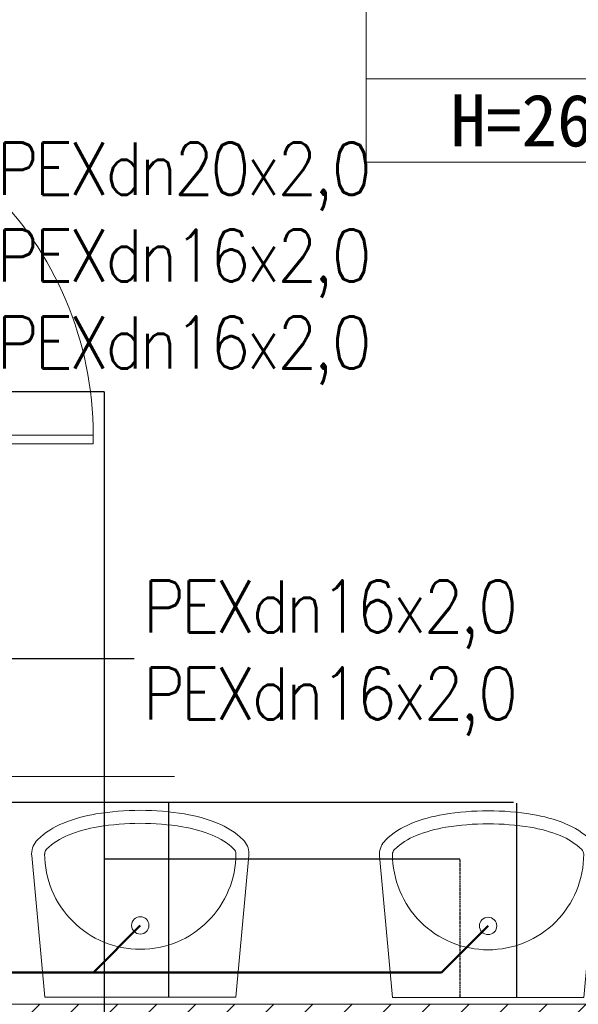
# Model space of a CAD drawing. Header units: millimetres. Extents: x -17122 to 7392, y -6480 to -3200.
# Tile 64 of 70: x 5246 to 5375, y -4524 to -4297. Entities that reach past the tile are written whole.
import ezdxf
from ezdxf import colors
from ezdxf.entities.mleader import LeaderData, LeaderLine
from ezdxf.enums import TextEntityAlignment as Align
from ezdxf.lldxf.tags import DXFTag
from ezdxf.math import Vec2, Vec3

# ---------------------------------------------------------------- set-up
doc = ezdxf.new("R2010")
doc.units = ezdxf.units.MM
doc.linetypes.add('DASHDOT', pattern=[20, 10, -5, 0, -5])
doc.linetypes.add('DASHED', pattern=[0.75, 0.5, -0.25])
for name, color, linetype, lineweight in [('_k_kreskowanie', 250, 'Continuous', 9), ('_k_opis', 7, 'Continuous', 13), ('_k_tabela', 7, 'Continuous', 13), ('_k_wyposażenia', 251, 'Continuous', 9), ('_k_ściany', 7, 'Continuous', 0), ('KANZLIZACJA', 34, 'Continuous', 30), ('WODA Z', 5, 'Continuous', 0)]:
    doc.layers.add(name, color=color, linetype=linetype, lineweight=lineweight)
doc.layers.add('IS_Ciepła_woda', color=1, linetype='DASHDOT', true_color=0xff0000)
doc.layers.add('IS_Zimna_woda', color=5, linetype='SOLID', true_color=0x0000ff)
doc.styles.add('GENERATED_STYLE_1', font='MS Gothic.ttf')
doc.styles.add('GENERATED_STYLE_2', font='MS Gothic.ttf')
doc.styles.get("Standard").update_dxf_attribs({"font": 'arial.ttf'})
tags = doc.linetypes.add('SOLID', pattern=[10, 10, 0]).pattern_tags.tags
tags[6:7] = [DXFTag(74, 4), DXFTag(75, 0), DXFTag(340, '0'), DXFTag(46, 0.0), DXFTag(50, 0.0), DXFTag(44, 0.0), DXFTag(45, 0.0)]
tags[4:5] = [DXFTag(74, 4), DXFTag(75, 0), DXFTag(340, '0'), DXFTag(46, 0.0), DXFTag(50, 0.0), DXFTag(44, 0.0), DXFTag(45, 0.0)]

# ---------------------------------------------------------------- blocks, each defined once
blk = doc.blocks.new('kabiny')
at = {"layer": '_k_wyposażenia', "lineweight": 0, "ltscale": 20}
for p, q in [((13.20636446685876, 7.000000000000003), (12.4492233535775, -16.896484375)), ((13.20636446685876, 7.000000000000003), (46.53125460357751, 6.999999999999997)), ((46.53125460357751, 6.999999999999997), (47.28931124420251, -16.896484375)), ((115.2063644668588, 7.000000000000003), (114.4492233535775, -16.896484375)), ((115.2063644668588, 7.000000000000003), (148.5312546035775, 6.999999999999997)), ((148.5312546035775, 6.999999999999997), (149.2893112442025, -16.896484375)), ((25.85376436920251, 2.632019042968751), (24.55280001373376, 2.235290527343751)), ((27.12695772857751, 2.885925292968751), (25.85376436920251, 2.632019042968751)), ((28.34399874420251, 3.02813720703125), (27.12695772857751, 2.885925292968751)), ((29.86896212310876, 3.09954833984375), (28.34399874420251, 3.02813720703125)), ((29.86896212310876, 3.09954833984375), (31.39484102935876, 3.02813720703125)), ((31.39484102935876, 3.02813720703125), (32.61127169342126, 2.885925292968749)), ((32.61127169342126, 2.885925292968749), (33.88446505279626, 2.632019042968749)), ((33.88446505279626, 2.632019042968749), (35.18542940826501, 2.235290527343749)), ((127.8537643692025, 2.632019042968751), (126.5528000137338, 2.235290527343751)), ((129.1269577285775, 2.885925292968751), (127.8537643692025, 2.632019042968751)), ((130.3439987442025, 3.02813720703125), (129.1269577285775, 2.885925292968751)), ((131.8689621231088, 3.09954833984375), (130.3439987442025, 3.02813720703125)), ((131.8689621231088, 3.09954833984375), (133.3948410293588, 3.02813720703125)), ((133.3948410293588, 3.02813720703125), (134.6112716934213, 2.885925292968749)), ((134.6112716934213, 2.885925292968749), (135.8844650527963, 2.632019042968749)), ((135.8844650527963, 2.632019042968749), (137.185429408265, 2.235290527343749)), ((22.03571016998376, 0.9044189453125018), (20.87573702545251, -0.1142578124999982)), ((23.27960665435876, 1.669189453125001), (22.03571016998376, 0.9044189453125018)), ((24.55280001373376, 2.235290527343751), (23.27960665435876, 1.669189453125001)), ((35.18542940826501, 2.235290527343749), (36.45801241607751, 1.669189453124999)), ((36.45801241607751, 1.669189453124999), (37.70312960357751, 0.9044189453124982)), ((37.70312960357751, 0.9044189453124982), (38.86310274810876, -0.1142578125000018)), ((124.0357101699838, 0.9044189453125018), (122.8757370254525, -0.1142578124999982)), ((125.2796066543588, 1.669189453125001), (124.0357101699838, 0.9044189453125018)), ((126.5528000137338, 2.235290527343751), (125.2796066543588, 1.669189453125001)), ((137.185429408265, 2.235290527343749), (138.4580124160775, 1.669189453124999)), ((138.4580124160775, 1.669189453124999), (139.7031296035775, 0.9044189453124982)), ((139.7031296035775, 0.9044189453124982), (140.8631027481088, -0.1142578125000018)), ((20.05511934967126, -1.161926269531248), (19.43225558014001, -2.464416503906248)), ((20.87573702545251, -0.1142578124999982), (20.05511934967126, -1.161926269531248)), ((38.86310274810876, -0.1142578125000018), (39.68341524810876, -1.161926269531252)), ((39.68341524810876, -1.161926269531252), (40.30597384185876, -2.464416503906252)), ((122.0551193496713, -1.161926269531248), (121.43225558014, -2.464416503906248)), ((122.8757370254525, -0.1142578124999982), (122.0551193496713, -1.161926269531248)), ((140.8631027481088, -0.1142578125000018), (141.6834152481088, -1.161926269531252)), ((141.6834152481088, -1.161926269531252), (142.3059738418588, -2.464416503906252)), ((19.06451876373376, -3.936584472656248), (18.92352755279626, -5.465515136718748)), ((19.43225558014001, -2.464416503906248), (19.06451876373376, -3.936584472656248)), ((40.30597384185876, -2.464416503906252), (40.67371065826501, -3.936584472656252)), ((40.67371065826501, -3.936584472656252), (40.81470186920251, -5.465515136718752)), ((121.0645187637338, -3.936584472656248), (120.9235275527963, -5.465515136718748)), ((121.43225558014, -2.464416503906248), (121.0645187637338, -3.936584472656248)), ((142.3059738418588, -2.464416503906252), (142.673710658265, -3.936584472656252)), ((142.673710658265, -3.936584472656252), (142.8147018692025, -5.465515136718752)), ((18.92352755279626, -5.465515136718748), (18.82098849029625, -8.976562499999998)), ((40.81470186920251, -5.465515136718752), (40.91663058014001, -8.976562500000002)), ((120.9235275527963, -5.465515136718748), (120.8209884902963, -8.976562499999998)), ((142.8147018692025, -5.465515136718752), (142.91663058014, -8.976562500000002)), ((18.46393282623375, -23.60272216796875), (18.82098849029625, -8.976562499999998)), ((25.2849167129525, -8.3753662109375), (25.2849167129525, -7.01458740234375)), ((34.45331270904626, -8.3753662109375), (34.45331270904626, -7.01458740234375)), ((41.27460177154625, -23.60272216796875), (40.91663058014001, -8.976562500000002)), ((120.4639328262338, -23.60272216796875), (120.8209884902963, -8.976562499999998)), ((127.2849167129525, -8.3753662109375), (127.2849167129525, -7.01458740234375)), ((136.4533127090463, -8.3753662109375), (136.4533127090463, -7.01458740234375)), ((143.2746017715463, -23.60272216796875), (142.91663058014, -8.976562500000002)), ((12.4492233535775, -16.896484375), (12.64056856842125, -10.872314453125)), ((47.28931124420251, -16.896484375), (47.09766085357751, -10.872314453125)), ((114.4492233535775, -16.896484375), (114.6405685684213, -10.872314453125)), ((149.2893112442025, -16.896484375), (149.0976608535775, -10.872314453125)), ((12.4492233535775, -16.896484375), (12.52155001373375, -24.9024658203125)), ((12.52155001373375, -24.9024658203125), (12.4492233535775, -16.896484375)), ((47.2172897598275, -24.9024658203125), (47.28931124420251, -16.896484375)), ((47.28931124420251, -16.896484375), (47.2172897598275, -24.9024658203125)), ((114.4492233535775, -16.896484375), (114.5215500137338, -24.9024658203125)), ((114.5215500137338, -24.9024658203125), (114.4492233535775, -16.896484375)), ((149.2172897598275, -24.9024658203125), (149.2893112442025, -16.896484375)), ((149.2893112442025, -16.896484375), (149.2172897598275, -24.9024658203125)), ((12.52155001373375, -24.9024658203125), (12.64056856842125, -27.9298095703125)), ((12.64056856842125, -27.9298095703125), (12.52155001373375, -24.9024658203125)), ((18.54877169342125, -25.75299072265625), (18.46393282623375, -23.60272216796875)), ((41.18976290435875, -25.75299072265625), (41.27460177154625, -23.60272216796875)), ((47.0976608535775, -27.9298095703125), (47.2172897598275, -24.9024658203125)), ((47.2172897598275, -24.9024658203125), (47.0976608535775, -27.9298095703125)), ((114.5215500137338, -24.9024658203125), (114.6405685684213, -27.9298095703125)), ((114.6405685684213, -27.9298095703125), (114.5215500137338, -24.9024658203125)), ((120.5487716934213, -25.75299072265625), (120.4639328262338, -23.60272216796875)), ((143.1897629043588, -25.75299072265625), (143.2746017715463, -23.60272216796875)), ((149.0976608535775, -27.9298095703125), (149.2172897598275, -24.9024658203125)), ((149.2172897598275, -24.9024658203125), (149.0976608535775, -27.9298095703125)), ((18.6333053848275, -27.25262451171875), (18.54877169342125, -25.75299072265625)), ((41.10492403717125, -27.25262451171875), (41.18976290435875, -25.75299072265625)), ((120.6333053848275, -27.25262451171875), (120.5487716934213, -25.75299072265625)), ((143.1049240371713, -27.25262451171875), (143.1897629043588, -25.75299072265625)), ((12.64056856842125, -27.9298095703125), (12.75958712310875, -30.04010009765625)), ((12.75958712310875, -30.04010009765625), (12.64056856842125, -27.9298095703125)), ((18.661991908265, -27.8468017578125), (18.6333053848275, -27.25262451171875)), ((18.86005099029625, -28.44097900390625), (18.661991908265, -27.8468017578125)), ((19.22687227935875, -28.94940185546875), (18.86005099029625, -28.44097900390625)), ((19.70782931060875, -29.34552001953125), (19.22687227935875, -28.94940185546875)), ((20.44208224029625, -29.65679931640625), (19.70782931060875, -29.34552001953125)), ((39.2961471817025, -29.65679931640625), (40.03070528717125, -29.34552001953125)), ((40.03070528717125, -29.34552001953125), (40.5107467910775, -28.94940185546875)), ((40.5107467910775, -28.94940185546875), (40.8781784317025, -28.44097900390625)), ((40.8781784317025, -28.44097900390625), (41.076542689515, -27.8468017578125)), ((41.076542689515, -27.8468017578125), (41.10492403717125, -27.25262451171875)), ((46.9780319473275, -30.04010009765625), (47.0976608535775, -27.9298095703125)), ((47.0976608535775, -27.9298095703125), (46.9780319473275, -30.04010009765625)), ((114.6405685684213, -27.9298095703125), (114.7595871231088, -30.04010009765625)), ((114.7595871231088, -30.04010009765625), (114.6405685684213, -27.9298095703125)), ((120.661991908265, -27.8468017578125), (120.6333053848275, -27.25262451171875)), ((120.8600509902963, -28.44097900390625), (120.661991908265, -27.8468017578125)), ((121.2268722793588, -28.94940185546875), (120.8600509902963, -28.44097900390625)), ((121.7078293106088, -29.34552001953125), (121.2268722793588, -28.94940185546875)), ((122.4420822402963, -29.65679931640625), (121.7078293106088, -29.34552001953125)), ((141.2961471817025, -29.65679931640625), (142.0307052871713, -29.34552001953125)), ((142.0307052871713, -29.34552001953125), (142.5107467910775, -28.94940185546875)), ((142.5107467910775, -28.94940185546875), (142.8781784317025, -28.44097900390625)), ((142.8781784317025, -28.44097900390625), (143.076542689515, -27.8468017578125)), ((143.076542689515, -27.8468017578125), (143.1049240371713, -27.25262451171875)), ((148.9780319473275, -30.04010009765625), (149.0976608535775, -27.9298095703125)), ((149.0976608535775, -27.9298095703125), (148.9780319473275, -30.04010009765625)), ((12.75958712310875, -30.04010009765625), (12.7995651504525, -30.87689208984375)), ((12.7995651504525, -30.87689208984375), (12.75958712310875, -30.04010009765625)), ((12.7995651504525, -30.87689208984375), (13.07758028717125, -31.71307373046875)), ((13.07758028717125, -31.71307373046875), (12.7995651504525, -30.87689208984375)), ((13.07758028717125, -31.71307373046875), (13.59515841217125, -32.43023681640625)), ((13.59515841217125, -32.43023681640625), (13.07758028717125, -31.71307373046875)), ((21.71466524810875, -30.109375), (20.44208224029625, -29.65679931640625)), ((23.5527389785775, -30.6751708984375), (21.71466524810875, -30.109375)), ((25.02155001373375, -31.0438232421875), (23.5527389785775, -30.6751708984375)), ((26.830937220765, -31.382568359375), (25.02155001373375, -31.0438232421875)), ((28.44257052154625, -31.55224609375), (26.830937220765, -31.382568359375)), ((29.86896212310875, -31.61541748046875), (28.44257052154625, -31.55224609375)), ((29.86896212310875, -31.61541748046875), (31.2956589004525, -31.55224609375)), ((31.2956589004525, -31.55224609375), (32.9069870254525, -31.382568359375)), ((32.9069870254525, -31.382568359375), (34.716679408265, -31.0438232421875)), ((34.716679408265, -31.0438232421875), (36.18549044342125, -30.6751708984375)), ((36.18549044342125, -30.6751708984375), (38.02386934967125, -30.109375)), ((38.02386934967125, -30.109375), (39.2961471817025, -29.65679931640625)), ((46.1430710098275, -32.43023681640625), (46.660038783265, -31.71307373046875)), ((46.660038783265, -31.71307373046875), (46.1430710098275, -32.43023681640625)), ((46.660038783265, -31.71307373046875), (46.93866427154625, -30.87689208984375)), ((46.93866427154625, -30.87689208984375), (46.660038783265, -31.71307373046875)), ((46.93866427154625, -30.87689208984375), (46.9780319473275, -30.04010009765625)), ((46.9780319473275, -30.04010009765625), (46.93866427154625, -30.87689208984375)), ((114.7595871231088, -30.04010009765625), (114.7995651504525, -30.87689208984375)), ((114.7995651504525, -30.87689208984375), (114.7595871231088, -30.04010009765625)), ((114.7995651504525, -30.87689208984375), (115.0775802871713, -31.71307373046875)), ((115.0775802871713, -31.71307373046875), (114.7995651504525, -30.87689208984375)), ((115.0775802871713, -31.71307373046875), (115.5951584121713, -32.43023681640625)), ((115.5951584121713, -32.43023681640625), (115.0775802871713, -31.71307373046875)), ((123.7146652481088, -30.109375), (122.4420822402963, -29.65679931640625)), ((125.5527389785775, -30.6751708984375), (123.7146652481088, -30.109375)), ((127.0215500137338, -31.0438232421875), (125.5527389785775, -30.6751708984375)), ((128.830937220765, -31.382568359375), (127.0215500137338, -31.0438232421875)), ((130.4425705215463, -31.55224609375), (128.830937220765, -31.382568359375)), ((131.8689621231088, -31.61541748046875), (130.4425705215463, -31.55224609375)), ((131.8689621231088, -31.61541748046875), (133.2956589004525, -31.55224609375)), ((133.2956589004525, -31.55224609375), (134.9069870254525, -31.382568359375)), ((134.9069870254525, -31.382568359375), (136.716679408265, -31.0438232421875)), ((136.716679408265, -31.0438232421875), (138.1854904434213, -30.6751708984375)), ((138.1854904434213, -30.6751708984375), (140.0238693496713, -30.109375)), ((140.0238693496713, -30.109375), (141.2961471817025, -29.65679931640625)), ((148.1430710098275, -32.43023681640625), (148.660038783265, -31.71307373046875)), ((148.660038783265, -31.71307373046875), (148.1430710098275, -32.43023681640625)), ((148.660038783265, -31.71307373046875), (148.9386642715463, -30.87689208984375)), ((148.9386642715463, -30.87689208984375), (148.660038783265, -31.71307373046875)), ((148.9386642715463, -30.87689208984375), (148.9780319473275, -30.04010009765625)), ((148.9780319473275, -30.04010009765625), (148.9386642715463, -30.87689208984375)), ((13.59515841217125, -32.43023681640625), (14.2717331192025, -32.98748779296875)), ((14.2717331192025, -32.98748779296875), (13.59515841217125, -32.43023681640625)), ((14.2717331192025, -32.98748779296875), (15.3068893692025, -33.42633056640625)), ((15.3068893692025, -33.42633056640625), (14.2717331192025, -32.98748779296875)), ((15.3068893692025, -33.42633056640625), (17.0976608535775, -34.063232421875)), ((17.0976608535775, -34.063232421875), (15.3068893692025, -33.42633056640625)), ((42.64056856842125, -34.063232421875), (44.43134005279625, -33.42633056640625)), ((44.43134005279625, -33.42633056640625), (42.64056856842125, -34.063232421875)), ((44.43134005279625, -33.42633056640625), (45.46588595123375, -32.98748779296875)), ((45.46588595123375, -32.98748779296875), (44.43134005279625, -33.42633056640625)), ((45.46588595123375, -32.98748779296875), (46.1430710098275, -32.43023681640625)), ((46.1430710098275, -32.43023681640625), (45.46588595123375, -32.98748779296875)), ((115.5951584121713, -32.43023681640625), (116.2717331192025, -32.98748779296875)), ((116.2717331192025, -32.98748779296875), (115.5951584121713, -32.43023681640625)), ((116.2717331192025, -32.98748779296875), (117.3068893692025, -33.42633056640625)), ((117.3068893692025, -33.42633056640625), (116.2717331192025, -32.98748779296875)), ((117.3068893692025, -33.42633056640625), (119.0976608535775, -34.063232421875)), ((119.0976608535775, -34.063232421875), (117.3068893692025, -33.42633056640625)), ((144.6405685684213, -34.063232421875), (146.4313400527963, -33.42633056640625)), ((146.4313400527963, -33.42633056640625), (144.6405685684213, -34.063232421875)), ((146.4313400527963, -33.42633056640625), (147.4658859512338, -32.98748779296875)), ((147.4658859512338, -32.98748779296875), (146.4313400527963, -33.42633056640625)), ((147.4658859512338, -32.98748779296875), (148.1430710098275, -32.43023681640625)), ((148.1430710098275, -32.43023681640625), (147.4658859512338, -32.98748779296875)), ((17.0976608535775, -34.063232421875), (19.68402559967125, -34.8603515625)), ((19.68402559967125, -34.8603515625), (17.0976608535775, -34.063232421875)), ((19.68402559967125, -34.8603515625), (21.75372774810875, -35.37762451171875)), ((21.75372774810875, -35.37762451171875), (19.68402559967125, -34.8603515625)), ((21.75372774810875, -35.37762451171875), (24.3010299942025, -35.85552978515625)), ((24.3010299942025, -35.85552978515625), (21.75372774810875, -35.37762451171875)), ((24.3010299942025, -35.85552978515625), (26.56940157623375, -36.094482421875)), ((26.56940157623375, -36.094482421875), (24.3010299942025, -35.85552978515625)), ((26.56940157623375, -36.094482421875), (29.86896212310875, -36.19976806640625)), ((29.86896212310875, -36.19976806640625), (26.56940157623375, -36.094482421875)), ((29.86896212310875, -36.19976806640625), (33.168827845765, -36.094482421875)), ((33.168827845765, -36.094482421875), (29.86896212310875, -36.19976806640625)), ((33.168827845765, -36.094482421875), (35.43719942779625, -35.85552978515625)), ((35.43719942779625, -35.85552978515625), (33.168827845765, -36.094482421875)), ((35.43719942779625, -35.85552978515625), (37.9838913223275, -35.37762451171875)), ((37.9838913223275, -35.37762451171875), (35.43719942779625, -35.85552978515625)), ((37.9838913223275, -35.37762451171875), (40.0542038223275, -34.8603515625)), ((40.0542038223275, -34.8603515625), (37.9838913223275, -35.37762451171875)), ((40.0542038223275, -34.8603515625), (42.64056856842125, -34.063232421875)), ((42.64056856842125, -34.063232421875), (40.0542038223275, -34.8603515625)), ((119.0976608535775, -34.063232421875), (121.6840255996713, -34.8603515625)), ((121.6840255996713, -34.8603515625), (119.0976608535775, -34.063232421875)), ((121.6840255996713, -34.8603515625), (123.7537277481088, -35.37762451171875)), ((123.7537277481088, -35.37762451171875), (121.6840255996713, -34.8603515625)), ((123.7537277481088, -35.37762451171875), (126.3010299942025, -35.85552978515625)), ((126.3010299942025, -35.85552978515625), (123.7537277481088, -35.37762451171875)), ((126.3010299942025, -35.85552978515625), (128.5694015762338, -36.094482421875)), ((128.5694015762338, -36.094482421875), (126.3010299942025, -35.85552978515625)), ((128.5694015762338, -36.094482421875), (131.8689621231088, -36.19976806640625)), ((131.8689621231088, -36.19976806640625), (128.5694015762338, -36.094482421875)), ((131.8689621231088, -36.19976806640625), (135.168827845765, -36.094482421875)), ((135.168827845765, -36.094482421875), (131.8689621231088, -36.19976806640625)), ((135.168827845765, -36.094482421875), (137.4371994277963, -35.85552978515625)), ((137.4371994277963, -35.85552978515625), (135.168827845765, -36.094482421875)), ((137.4371994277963, -35.85552978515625), (139.9838913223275, -35.37762451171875)), ((139.9838913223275, -35.37762451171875), (137.4371994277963, -35.85552978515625)), ((139.9838913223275, -35.37762451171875), (142.0542038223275, -34.8603515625)), ((142.0542038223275, -34.8603515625), (139.9838913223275, -35.37762451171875)), ((142.0542038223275, -34.8603515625), (144.6405685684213, -34.063232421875)), ((144.6405685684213, -34.063232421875), (142.0542038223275, -34.8603515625))]:
    blk.add_line(p, q, dxfattribs=at)
at = {"layer": '_k_wyposażenia', "lineweight": 0, "ltscale": 0.1}
for p, q in [((-20, -21.01362966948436), (-20, -21)), ((-20, -21), (-11, -21)), ((-20, -21.05358983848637), (-20, -21.01362966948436)), ((-20, -21.11715728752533), (-20, -21.05358983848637)), ((-20, -21.2), (-20, -21.11715728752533)), ((-20, -21.29647238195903), (-20, -21.2)), ((-20, -21.4), (-20, -21.29647238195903)), ((-11, -21.4), (-20, -21.4)), ((-20, -43.6), (-20, -21.4)), ((-11, -21.01362966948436), (-11, -21)), ((-11, -21), (-10.45000292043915, -21.05777549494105)), ((-11, -21.05358983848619), (-11, -21.01362966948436)), ((-11, -21.11715728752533), (-11, -21.05358983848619)), ((-11, -21.2), (-11, -21.11715728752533)), ((-11, -21.29647238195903), (-11, -21.2)), ((-11, -21.4), (-11, -21.29647238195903)), ((-10.32707048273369, -21.48859285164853), (-11, -21.4)), ((-10.45000292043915, -21.05777549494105), (-10.22354286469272, -21.10222252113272)), ((-9.7, -21.7483339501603), (-10.32707048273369, -21.48859285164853)), ((-10.22354286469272, -21.10222252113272), (-9.91873533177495, -21.20893415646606)), ((-9.91873533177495, -21.20893415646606), (-9.5, -21.40192378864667)), ((-9.16152236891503, -22.16152236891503), (-9.7, -21.7483339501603)), ((-9.5, -21.40192378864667), (-9.424288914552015, -21.45513921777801)), ((-9.424288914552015, -21.45513921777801), (-8.983501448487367, -21.78800646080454)), ((-8.748333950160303, -22.7), (-9.16152236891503, -22.16152236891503)), ((-8.983501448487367, -21.78800646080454), (-8.878679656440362, -21.87867965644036)), ((-8.878679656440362, -21.87867965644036), (-8.61138342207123, -22.19620049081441)), ((-8.61138342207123, -22.19620049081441), (-8.4019237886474, -22.5)), ((-8.4019237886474, -22.5), (-8.320606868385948, -22.66582074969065)), ((170.4019237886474, -22.5), (170.3206068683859, -22.66582074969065)), ((170.6113834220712, -22.19620049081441), (170.4019237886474, -22.5)), ((170.8786796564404, -21.87867965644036), (170.6113834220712, -22.19620049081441)), ((170.7483339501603, -22.7), (171.161522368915, -22.16152236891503)), ((170.9835014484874, -21.78800646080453), (170.8786796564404, -21.87867965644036)), ((171.424288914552, -21.45513921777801), (170.9835014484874, -21.78800646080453)), ((171.161522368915, -22.16152236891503), (171.7, -21.7483339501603)), ((171.5, -21.40192378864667), (171.424288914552, -21.45513921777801)), ((171.9187353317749, -21.20893415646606), (171.5, -21.40192378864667)), ((171.7, -21.7483339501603), (172.3270704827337, -21.48859285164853)), ((172.2235428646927, -21.10222252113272), (171.9187353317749, -21.20893415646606)), ((172.4500029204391, -21.05777549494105), (172.2235428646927, -21.10222252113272)), ((172.3270704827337, -21.48859285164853), (173, -21.4)), ((173, -21), (172.4500029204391, -21.05777549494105)), ((173, -21.01362966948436), (173, -21)), ((182, -21), (173, -21)), ((173, -21.05358983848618), (173, -21.01362966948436)), ((173, -21.11715728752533), (173, -21.05358983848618)), ((173, -21.2), (173, -21.11715728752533)), ((173, -21.29647238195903), (173, -21.2)), ((173, -21.4), (173, -21.29647238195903)), ((173, -21.4), (182, -21.4)), ((182, -21.01362966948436), (182, -21)), ((182, -21.05358983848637), (182, -21.01362966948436)), ((182, -21.11715728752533), (182, -21.05358983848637)), ((182, -21.2), (182, -21.11715728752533)), ((182, -21.29647238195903), (182, -21.2)), ((182, -21.4), (182, -21.29647238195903)), ((182, -43.6), (182, -21.4)), ((-8.488592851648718, -23.3270704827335), (-8.748333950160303, -22.7)), ((-8.399999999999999, -24), (-8.488592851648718, -23.3270704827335)), ((-8.399999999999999, -41), (-8.399999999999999, -24)), ((-8.399999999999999, -24), (-8.296472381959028, -24)), ((-8.320606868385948, -22.66582074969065), (-8.102222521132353, -23.22354286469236)), ((-8.296472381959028, -24), (-8.2, -24)), ((-8.2, -24), (-8.117157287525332, -24)), ((-8.117157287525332, -24), (-8.053589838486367, -24)), ((-8.102222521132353, -23.22354286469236), (-8.019579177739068, -23.72382333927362)), ((-8.053589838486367, -24), (-8.013629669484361, -24)), ((-8.019579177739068, -23.72382333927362), (-8, -24)), ((-8.013629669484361, -24), (-8, -24)), ((-8, -24), (-8, -41)), ((170.0195791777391, -23.72382333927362), (170, -24)), ((170.0136296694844, -24), (170, -24)), ((170, -24), (170, -41)), ((170.0535898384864, -24), (170.0136296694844, -24)), ((170.1022225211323, -23.22354286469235), (170.0195791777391, -23.72382333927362)), ((170.1171572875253, -24), (170.0535898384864, -24)), ((170.3206068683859, -22.66582074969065), (170.1022225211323, -23.22354286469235)), ((170.2, -24), (170.1171572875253, -24)), ((170.296472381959, -24), (170.2, -24)), ((170.4, -24), (170.296472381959, -24)), ((170.4, -24), (170.4885928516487, -23.3270704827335)), ((170.4, -41), (170.4, -24)), ((170.4885928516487, -23.3270704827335), (170.7483339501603, -22.7)), ((-9.7, -43.2516660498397), (-9.16152236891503, -42.83847763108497)), ((-9.16152236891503, -42.83847763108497), (-8.748333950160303, -42.3)), ((-8.61138342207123, -42.80379950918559), (-8.878679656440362, -43.12132034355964)), ((-8.748333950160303, -42.3), (-8.488592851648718, -41.6729295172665)), ((-8.4019237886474, -42.5), (-8.61138342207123, -42.80379950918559)), ((-8.488592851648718, -41.6729295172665), (-8.399999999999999, -41)), ((-8.320606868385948, -42.33417925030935), (-8.4019237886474, -42.5)), ((-8.399999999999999, -41), (-8.296472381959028, -41)), ((-8.102222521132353, -41.77645713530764), (-8.320606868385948, -42.33417925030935)), ((-8.121073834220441, -41.81912511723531), (-8.320606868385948, -42.33417925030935)), ((-8.296472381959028, -41), (-8.2, -41)), ((-8.2, -41), (-8.117157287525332, -41)), ((-8.102222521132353, -41.77645713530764), (-8.138089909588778, -41.86304867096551)), ((-8.117157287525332, -41), (-8.053589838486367, -41)), ((-8.019579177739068, -41.27617666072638), (-8.102222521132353, -41.77645713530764)), ((-8.053589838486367, -41), (-8.013629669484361, -41)), ((-8, -41), (-8.019579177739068, -41.27617666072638)), ((-8.013629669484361, -41), (-8, -41)), ((170.0136296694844, -41), (170, -41)), ((170, -41), (170.0195791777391, -41.27617666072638)), ((170.0535898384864, -41), (170.0136296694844, -41)), ((170.0195791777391, -41.27617666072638), (170.1022225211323, -41.77645713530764)), ((170.1171572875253, -41), (170.0535898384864, -41)), ((170.1022225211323, -41.77645713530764), (170.3206068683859, -42.33417925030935)), ((170.1022225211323, -41.77645713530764), (170.1380899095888, -41.86304867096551)), ((170.2, -41), (170.1171572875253, -41)), ((170.1210738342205, -41.8191251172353), (170.3206068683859, -42.33417925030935)), ((170.296472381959, -41), (170.2, -41)), ((170.4, -41), (170.296472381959, -41)), ((170.3206068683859, -42.33417925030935), (170.4019237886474, -42.5)), ((170.4885928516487, -41.6729295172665), (170.4, -41)), ((170.4019237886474, -42.5), (170.6113834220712, -42.80379950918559)), ((170.7483339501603, -42.3), (170.4885928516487, -41.6729295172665)), ((170.6113834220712, -42.80379950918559), (170.8786796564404, -43.12132034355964)), ((171.161522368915, -42.83847763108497), (170.7483339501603, -42.3)), ((171.7, -43.2516660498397), (171.161522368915, -42.83847763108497)), ((-20, -43.70352761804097), (-20, -43.6)), ((-20, -43.6), (-11, -43.6)), ((-20, -43.8), (-20, -43.70352761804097)), ((-20, -43.88284271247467), (-20, -43.8)), ((-20, -43.94641016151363), (-20, -43.88284271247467)), ((-20, -43.98637033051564), (-20, -43.94641016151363)), ((-20, -44), (-20, -43.98637033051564)), ((-11, -44), (-20, -44)), ((-11, -43.6), (-10.32707048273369, -43.51140714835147)), ((-11, -43.70352761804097), (-11, -43.6)), ((-11, -43.8), (-11, -43.70352761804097)), ((-11, -43.88284271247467), (-11, -43.8)), ((-11, -43.94641016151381), (-11, -43.88284271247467)), ((-10.45000292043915, -43.94222450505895), (-11, -44)), ((-11, -43.98637033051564), (-11, -43.94641016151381)), ((-11, -44), (-11, -43.98637033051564)), ((-10.22354286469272, -43.89777747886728), (-10.45000292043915, -43.94222450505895)), ((-10.32707048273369, -43.51140714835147), (-9.7, -43.2516660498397)), ((-9.91873533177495, -43.79106584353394), (-10.22354286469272, -43.89777747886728)), ((-9.5, -43.59807621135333), (-9.91873533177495, -43.79106584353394)), ((-9.424288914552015, -43.54486078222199), (-9.5, -43.59807621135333)), ((-8.983501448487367, -43.21199353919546), (-9.424288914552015, -43.54486078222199)), ((-8.878679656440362, -43.12132034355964), (-8.983501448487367, -43.21199353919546)), ((170.8786796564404, -43.12132034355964), (170.9835014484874, -43.21199353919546)), ((170.9835014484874, -43.21199353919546), (171.424288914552, -43.54486078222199)), ((171.424288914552, -43.54486078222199), (171.5, -43.59807621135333)), ((171.5, -43.59807621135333), (171.9187353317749, -43.79106584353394)), ((172.3270704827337, -43.51140714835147), (171.7, -43.2516660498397)), ((171.9187353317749, -43.79106584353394), (172.2235428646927, -43.89777747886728)), ((172.2235428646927, -43.89777747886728), (172.4500029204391, -43.94222450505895)), ((173, -43.6), (172.3270704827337, -43.51140714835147)), ((172.4500029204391, -43.94222450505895), (173, -44)), ((173, -43.70352761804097), (173, -43.6)), ((182, -43.6), (173, -43.6)), ((173, -43.8), (173, -43.70352761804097)), ((173, -43.88284271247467), (173, -43.8)), ((173, -43.94641016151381), (173, -43.88284271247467)), ((173, -43.98637033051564), (173, -43.94641016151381)), ((173, -44), (173, -43.98637033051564)), ((173, -44), (182, -44)), ((182, -43.70352761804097), (182, -43.6)), ((182, -43.8), (182, -43.70352761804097)), ((182, -43.88284271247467), (182, -43.8)), ((182, -43.94641016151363), (182, -43.88284271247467)), ((182, -43.98637033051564), (182, -43.94641016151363)), ((182, -44), (182, -43.98637033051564))]:
    blk.add_line(p, q, dxfattribs=at)
at = {"layer": '_k_wyposażenia', "lineweight": 0, "ltscale": 20}
blk.add_lwpolyline([(83.99999999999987, 6.999999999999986), (182, 7), (182, 25), (-20, 25), (-20, 7), (80, 7)], dxfattribs=at)
for points in [[(80, 25), (82, 25), (81.99999999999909, -103), (79.99999999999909, -103)], [(182, 25), (184, 25), (183.9999999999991, -108), (181.9999999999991, -108)], [(-20, 7), (80, 7), (79.99999999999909, -108), (-20.00000000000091, -108)], [(182, 7), (82, 7), (81.99999999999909, -108), (181.9999999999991, -108)]]:
    blk.add_lwpolyline(points, close=True, dxfattribs=at)
at = {"layer": '_k_wyposażenia', "lineweight": 0}
for points in [[(-20.00000000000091, -108), (-11.00000000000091, -108), (-11.00000000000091, -110), (-20.00000000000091, -110)], [(70.99999999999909, -108.0000000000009), (90.99999999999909, -108.0000000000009), (90.99999999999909, -110.0000000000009), (70.99999999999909, -110.0000000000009)], [(172.9999999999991, -108.0000000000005), (183.9999999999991, -108.0000000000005), (183.9999999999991, -110.0000000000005), (172.9999999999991, -110.0000000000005)], [(-9.00000000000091, -110.0000000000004), (-11.00000000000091, -110.0000000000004), (-11.00000000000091, -190.0000000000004), (-9.00000000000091, -190.0000000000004)], [(170.9999999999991, -110.0000000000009), (172.9999999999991, -110.0000000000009), (172.9999999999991, -190.0000000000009), (170.9999999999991, -190.0000000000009)]]:
    blk.add_lwpolyline(points, close=True, dxfattribs=at)
at = {"layer": '_k_wyposażenia', "lineweight": 0, "ltscale": 20}
for centre in [(21.96643526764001, 5.810729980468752), (37.77240450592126, 5.810729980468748), (123.96643526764, 5.810729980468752), (139.7724045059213, 5.810729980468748)]:
    blk.add_circle(centre, 1.029566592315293, dxfattribs=at)
for centre, radius, start, end in [((26.660038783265, -7.01458740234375), 1.375247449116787, 97.0541313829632, 180), ((29.86896212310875, -32.9462890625), 27.50494898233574, 82.94586861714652, 97.05413138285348), ((33.07758028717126, -7.01458740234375), 1.375247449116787, 0, 82.94586861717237), ((128.660038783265, -7.01458740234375), 1.375247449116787, 97.0541313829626, 180), ((131.8689621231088, -32.9462890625), 27.50494898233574, 82.94586861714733, 97.05413138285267), ((135.0775802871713, -7.01458740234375), 1.375247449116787, 0, 82.94586861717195), ((29.86896212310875, -8.3753662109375), 4.584158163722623, 179.9999969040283, 3.095971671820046e-06), ((131.8689621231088, -8.3753662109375), 4.584158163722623, 179.9999969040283, 3.095971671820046e-06)]:
    blk.add_arc(centre, radius, start, end, dxfattribs=at)
at = {"layer": '_k_wyposażenia', "lineweight": 0}
for centre, start, end in [((-9.00000000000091, -110.0000000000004), 268.5674562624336, 3.053332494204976e-13), ((170.9999999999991, -110.0000000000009), 179.9999999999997, 271.4325437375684)]:
    blk.add_arc(centre, 80, start, end, dxfattribs=at)
blk = doc.blocks.new('umywalka')
at = {"layer": '_k_wyposażenia', "lineweight": 0, "ltscale": 20}
for p, q in [((0, 0), (-32.59307861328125, 2.98187255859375)), ((0, -43.9996337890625), (0, 0)), ((0, -43.9996337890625), (-32.59307861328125, -46.98150634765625))]:
    blk.add_line(p, q, dxfattribs=at)
blk.add_circle((-16.500244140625, -21.99951171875), 1.99999982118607, dxfattribs=at)
for centre, radius, start, end in [((-32.9998779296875, -1.4727783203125), 4.472818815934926, 90, 136.0000993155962), ((-32.9998779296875, -1.4727783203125), 4.472818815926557, 84.77341506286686, 90), ((-22.96295166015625, -11.16546630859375), 18.42624405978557, 136.0000993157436, 158.1985905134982), ((-32.9998779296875, -1.4727783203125), 1.472819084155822, 90, 136.0000993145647), ((-32.9998779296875, -21.99951171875), 21.99999803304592, 67.50000000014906, 90), ((-32.9998779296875, -1.4727783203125), 1.472819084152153, 84.77341506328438, 90), ((-22.96295166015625, -11.16546630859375), 15.42624432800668, 136.0000993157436, 158.1985905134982), ((-32.9998779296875, -21.99951171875), 21.99999803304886, 44.99999999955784, 67.50000000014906), ((-6.65435791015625, -17.689208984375), 35.99158390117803, 158.1985905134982, 170.5923880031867), ((-6.65435791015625, -17.689208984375), 32.9915841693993, 158.1985905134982, 170.5923880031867), ((-32.9998779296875, -21.99951171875), 21.99999803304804, 22.49999999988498, 44.99999999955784), ((19.364013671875, -21.99951171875), 62.36383126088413, 170.5923880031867, 180), ((19.364013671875, -21.99951171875), 59.36383152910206, 170.5923880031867, 180), ((-32.9998779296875, -21.99951171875), 21.99999803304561, 0, 22.49999999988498), ((19.364013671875, -21.99951171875), 62.36383126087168, 180, 189.4076119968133), ((19.364013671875, -21.99951171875), 59.36383152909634, 180, 189.4076119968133), ((-32.9998779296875, -21.99951171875), 21.9999980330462, 337.5000000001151, 0), ((-6.65435791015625, -26.309814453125), 32.9915841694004, 189.4076119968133, 201.8014094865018), ((-32.9998779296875, -21.99951171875), 21.99999803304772, 315.0000000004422, 337.5000000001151), ((-6.65435791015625, -26.309814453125), 35.99158390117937, 189.4076119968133, 201.8014094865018), ((-32.9998779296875, -21.99951171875), 21.99999803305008, 292.4999999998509, 315.0000000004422), ((-22.96295166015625, -32.83416748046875), 18.42624405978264, 201.8014094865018, 223.9999006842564), ((-22.96295166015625, -32.83416748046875), 15.42624432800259, 201.801409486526, 223.9999006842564), ((-32.9998779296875, -21.99951171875), 21.9999980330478, 270, 292.4999999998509), ((-32.9998779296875, -42.5274658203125), 1.472819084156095, 223.9999006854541, 270), ((-32.9998779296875, -42.5274658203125), 4.472818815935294, 223.9999006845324, 270), ((-32.9998779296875, -42.5274658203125), 4.4728188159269, 270, 275.2265849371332)]:
    blk.add_arc(centre, radius, start, end, dxfattribs=at)
blk = doc.blocks.new('metryczka_80')
at = {"layer": '_k_opis', "ltscale": 0.1}
for points in [[(-80, 0), (0, 0), (0, -64), (-80, -64)], [(-80, -16), (0, -16), (0, -48), (-80, -48)]]:
    blk.add_lwpolyline(points, close=True, dxfattribs=at)
blk.add_lwpolyline([(-80, -32), (0, -32)], dxfattribs=at)
at = {"layer": '_k_opis', "ltscale": 0.1, "flags": 4}
for tag, style, p in [('ATR_NR_POM', 'GENERATED_STYLE_1', (-40, -13)), ('ATR_POM', 'GENERATED_STYLE_2', (-40, -28.71428571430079)), ('ATR_WYS', 'GENERATED_STYLE_1', (-40, -61))]:
    blk.add_attdef(tag, text='', height=10, dxfattribs=dict(at, style=style)).set_placement(p, align=Align.CENTER)

msp = doc.modelspace()

# ---------------------------------------------------------------- hatches: boundary and pattern name
at = {"layer": '_k_kreskowanie', "lineweight": 0, "ltscale": 2, "transparency": 33554687}
h = msp.add_hatch(dxfattribs=at)
h.set_pattern_fill('ANSI31', color=256, scale=2)
h.set_pattern_definition([(45, (1100.286567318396, -888.8747041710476), (-4.490128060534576, 4.490128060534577), [])])
h.paths.add_polyline_path([(4922.235256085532, -4960.100455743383), (4922.235256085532, -4936.100455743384), (4855.235256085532, -4936.100455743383), (4855.235256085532, -5036.100455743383), (4787.235256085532, -5036.100455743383), (4787.235256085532, -5060.100455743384), (4879.235256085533, -5060.100455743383), (4879.235256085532, -4960.100455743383)])
h.paths.add_polyline_path([(5921.235256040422, -4253.100455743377), (5945.235256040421, -4253.100455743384), (5945.235256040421, -4046.100455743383), (5314.235256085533, -4046.100455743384), (5314.235256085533, -4070.100455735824), (5414.235256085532, -4070.100455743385), (5414.235256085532, -4296.100455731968), (5432.235256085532, -4296.100455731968), (5432.235256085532, -4070.100455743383), (5921.235256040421, -4070.100455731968)])
h.paths.add_polyline_path([(5921.235256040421, -4653.100455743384), (5945.235256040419, -4653.100455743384), (5945.235256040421, -4453.100455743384), (5921.235256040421, -4453.100455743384)])
h.paths.add_polyline_path([(5866.735256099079, -5036.100455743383), (5866.73525609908, -5060.100455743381), (5945.235256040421, -5060.10045574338), (5945.235256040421, -4853.100455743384), (5921.235256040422, -4853.100455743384), (5921.235256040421, -5036.100455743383)])
h.paths.add_polyline_path([(5606.735256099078, -5036.100455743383), (5606.735256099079, -5060.100455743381), (5746.735256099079, -5060.10045574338), (5746.735256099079, -5036.100455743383)])
h.paths.add_polyline_path([(5346.735256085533, -5036.100455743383), (5346.735256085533, -5060.100455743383), (5486.735256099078, -5060.100455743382), (5486.735256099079, -5036.100455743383), (5432.235256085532, -5036.100455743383), (5432.235256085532, -4692.100455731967), (5414.235256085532, -4692.100455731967), (5414.235256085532, -5036.100455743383)])
h.paths.add_polyline_path([(5226.735256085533, -5060.100455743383), (5226.735256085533, -5036.100455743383), (5159.235256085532, -5036.100455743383), (5159.235256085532, -4960.100455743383), (5159.235256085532, -4936.100455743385), (5092.235256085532, -4936.100455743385), (5092.235256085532, -4960.100455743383), (5135.235256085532, -4960.100455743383), (5135.235256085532, -5060.100455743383)])
h.paths.add_polyline_path([(4100.235256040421, -4770.100455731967), (4124.235256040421, -4770.100455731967), (4124.235256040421, -4692.100455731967), (4100.235256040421, -4692.100455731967)])
h.paths.add_polyline_path([(4124.235256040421, -4930.100455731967), (4100.235256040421, -4930.100455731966), (4100.235256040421, -5060.100455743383), (4667.235256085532, -5060.100455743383), (4667.235256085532, -5036.100455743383), (4124.235256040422, -5036.100455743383)])
h.paths.add_polyline_path([(4124.235256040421, -4226.905047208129), (4100.235256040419, -4226.905047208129), (4100.23525604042, -4304.502751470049), (4124.235256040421, -4304.502751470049)])
h.paths.add_polyline_path([(4363.791529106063, -4070.100455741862), (4363.791529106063, -4046.100455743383), (4100.235256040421, -4046.100455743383), (4100.235256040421, -4122.905047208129), (4124.235256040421, -4122.905047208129), (4124.235256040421, -4070.100455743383)])
h.paths.add_polyline_path([(4664.255787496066, -4070.100455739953), (4664.255787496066, -4046.100455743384), (4483.791529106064, -4046.100455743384), (4483.791529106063, -4070.1004557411)])
h.paths.add_polyline_path([(4784.255787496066, -4046.100455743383), (4784.255787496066, -4070.100455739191), (5194.235256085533, -4070.100455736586), (5194.235256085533, -4046.100455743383)])
h.paths.add_polyline_path([(4192.23172776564, -4542.100455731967), (4192.23172776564, -4524.100455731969), (4124.235256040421, -4524.100455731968), (4124.235256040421, -4464.50275147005), (4100.23525604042, -4464.502751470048), (4100.235256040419, -4542.100455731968)])
h.paths.add_polyline_path([(4296.23172776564, -4524.100455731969), (4296.23172776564, -4542.100455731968), (4380.647470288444, -4542.100455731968), (4380.647470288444, -4524.100455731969)])
h.paths.add_polyline_path([(4598.255787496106, -4542.100455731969), (4598.255787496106, -4524.100455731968), (4484.647470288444, -4524.100455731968), (4484.647470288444, -4542.100455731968)])
h.paths.add_polyline_path([(4832.255787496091, -4542.100455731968), (4832.255787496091, -4524.100455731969), (4702.255787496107, -4524.100455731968), (4702.255787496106, -4542.100455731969)])
h.paths.add_polyline_path([(5197.235256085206, -4524.100455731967), (5197.235256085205, -4542.100455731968), (5432.235256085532, -4542.100455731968), (5432.235256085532, -4400.100455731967), (5414.235256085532, -4400.100455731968), (5414.235256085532, -4524.100455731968)])
h.paths.add_polyline_path([(5105.235256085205, -4542.100455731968), (5105.235256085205, -4524.100455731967), (4936.255787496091, -4524.100455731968), (4936.255787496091, -4542.100455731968)])

# ---------------------------------------------------------------- linework, layer by layer
at = {"layer": '_k_opis', "lineweight": 0, "ltscale": 0.1}
msp.add_lwpolyline([(5281.947172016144, -4471.699750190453), (5143.949159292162, -4471.699750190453)], dxfattribs=at)
at = {"layer": '_k_ściany', "lineweight": 0}
msp.add_lwpolyline([(5197.235256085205, -4524.100455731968), (5414.235256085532, -4524.100455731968)], dxfattribs=at)
at = {"layer": 'IS_Ciepła_woda', "linetype": 'ByBlock', "lineweight": 30, "ltscale": 0.1}
for points in [[(5265.736489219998, -4383.155939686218), (5176.811595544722, -4383.155939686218)], [(5347.599448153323, -4490.6726163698), (5265.736489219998, -4490.6726163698)]]:
    msp.add_lwpolyline(points, dxfattribs=at)
at = {"layer": 'IS_Ciepła_woda', "color": 1, "linetype": 'ByBlock', "lineweight": 30, "ltscale": 0.05}
msp.add_lwpolyline([(5265.736489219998, -4383.155939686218), (5265.736489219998, -4532.414493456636)], dxfattribs=at)
at = {"layer": 'IS_Ciepła_woda', "linetype": 'DASHED', "lineweight": 30, "ltscale": 0.1}
msp.add_lwpolyline([(5347.599448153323, -4490.783471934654), (5347.599448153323, -4522.551295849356)], dxfattribs=at)
at = {"layer": 'IS_Zimna_woda', "lineweight": 30}
for points in [[(5359.955932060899, -4477.6726163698), (5163.811595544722, -4477.6726163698)], [(5280.580837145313, -4477.672616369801), (5280.580837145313, -4522.440440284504)], [(5360.599448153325, -4477.783471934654), (5360.599448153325, -4522.551295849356)]]:
    msp.add_lwpolyline(points, dxfattribs=at)
at = {"layer": 'KANZLIZACJA', "lineweight": 50}
for points in [[(5263.278396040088, -4516.74263785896), (5274.08083714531, -4505.940196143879)], [(5343.407862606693, -4516.74263785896), (5354.099448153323, -4506.051051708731)], [(5141.132922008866, -4516.742637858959), (5343.407862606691, -4516.742637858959)]]:
    msp.add_lwpolyline(points, dxfattribs=at)

# ---------------------------------------------------------------- block references
at = {"layer": '_k_tabela', "lineweight": 0, "ltscale": 0.1}
ref = msp.add_blockref('metryczka_80', (5422.016093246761, -4253.437286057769), dxfattribs=dict(at, xscale=1.2, yscale=1.2, zscale=1.2))
ref.add_attrib('ATR_NR_POM', '0.05', dxfattribs={"layer": '_k_opis', "ltscale": 0.1, "height": 12, "style": 'GENERATED_STYLE_1'}).set_placement((5374.016093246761, -4269.037286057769), align=Align.CENTER)
ref.add_attrib('ATR_POM', 'ŁAZIENKA', dxfattribs={"layer": '_k_opis', "ltscale": 0.1, "height": 12, "style": 'GENERATED_STYLE_2'}).set_placement((5374.016093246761, -4287.894428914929), align=Align.CENTER)
ref.add_attrib('ATR_WYS', 'H=260cm', dxfattribs={"layer": '_k_opis', "ltscale": 0.1, "height": 12, "style": 'GENERATED_STYLE_1'}).set_placement((5374.016093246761, -4326.637286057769), align=Align.CENTER)
at = {"layer": '_k_wyposażenia', "lineweight": 0, "xscale": -1, "rotation": 90}
for p in [(5252.081325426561, -4522.440440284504), (5332.099936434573, -4522.551295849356)]:
    msp.add_blockref('umywalka', p, dxfattribs=at)
at = {"layer": '_k_ściany', "lineweight": 0, "rotation": 89.99999999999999}
msp.add_blockref('kabiny', (5073.235256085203, -4384.100455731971), dxfattribs=at)

# ---------------------------------------------------------------- leaders
at = {"layer": 'WODA Z', "color": 0, "lineweight": 30}
ml = msp.add_multileader_mtext('Standard', dxfattribs=at)
ml.set_content('{\\Fsimplex|c0;\\W0.9;\\T0.9;\\C5;PEXdn\\Fsimplex|c238;20\\Fsimplex|c0;x\\Fsimplex|c238;2\\Fsimplex|c0;,0\\P\\pxsm1;\\C1;PEXdn\\Fsimplex|c238;16\\Fsimplex|c0;x\\Fsimplex|c238;2\\Fsimplex|c0;,\\Fsimplex|c238;0\\P\\Fsimplex|c0;\\C214;P\\Fsimplex|c238;EXdn16x2,0\\P\\Fsimplex|c0;\\C1; }')
ml.set_leader_properties()
ml.build(insert=Vec2(0, 0))
ml.multileader.update_dxf_attribs({"text_left_attachment_type": 2, "text_right_attachment_type": 2, "arrow_head_size": 0})
ctx = ml.context
ctx.base_point, ctx.char_height, ctx.arrow_head_size, ctx.plane_origin, ctx.plane_x_axis, ctx.plane_y_axis = Vec3(5239.001171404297, -4363.747163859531), 12, 0, Vec3(5125.62580701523, -4475.71854150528), Vec3(1, -6.123072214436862e-16), Vec3(6.123072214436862e-16, 1)
ctx.left_attachment, ctx.right_attachment, ctx.attachment_type = 2, 2, 2
notes = []
notes.append((ctx, [(0, (1, 1, 0), (5197.671007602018, -4363.747163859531), (1, -6.123072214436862e-16), 41.33016380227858, [(0, [(5163.811595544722, -4363.747163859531)], 0, [])])]))
ctx.mtext.insert, ctx.mtext.text_direction, ctx.mtext.rotation, ctx.mtext.defined_height, ctx.mtext.flow_direction = Vec3(5241.001171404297, -4325.747163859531), Vec3(1, -6.123072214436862e-16), 6.283185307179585, 31.48896278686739, 5
ml = msp.add_multileader_mtext('Standard', dxfattribs=at)
ml.set_content('{\\Fsimplex|c0;\\W0.9;\\T0.9;\\C5;PEXdn16x2,0\\P\\pxsm1;\\C1;PEXdn16x2,0}')
ml.set_leader_properties()
ml.build(insert=Vec2(0, 0))
ml.multileader.update_dxf_attribs({"text_left_attachment_type": 2, "text_right_attachment_type": 2, "arrow_head_size": 0})
ctx = ml.context
ctx.base_point, ctx.char_height, ctx.arrow_head_size, ctx.plane_origin, ctx.plane_x_axis, ctx.plane_y_axis = Vec3(5272.661881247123, -4444.531023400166), 12, 0, Vec3(5193.145928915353, -4489.486003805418), Vec3(1, -6.123072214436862e-16), Vec3(6.123072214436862e-16, 1)
ctx.left_attachment, ctx.right_attachment, ctx.attachment_type = 2, 2, 2
notes.append((ctx, [(0, (1, 1, 0), (5231.331717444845, -4444.531023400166), (1, -6.123072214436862e-16), 41.33016380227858, [(0, [(5231.33171744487, -4490.6726163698)], 0, [])])]))
ctx.mtext.insert, ctx.mtext.text_direction, ctx.mtext.rotation, ctx.mtext.defined_height, ctx.mtext.flow_direction = Vec3(5274.661881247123, -4426.531023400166), Vec3(1, -6.123072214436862e-16), 6.283185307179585, 31.48896278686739, 5
for ctx, leaders in notes:
    for number, flags, end, landing, length, lines in leaders:
        leader = LeaderData()
        leader.index, (leader.has_last_leader_line, leader.has_dogleg_vector, leader.attachment_direction) = number, flags
        leader.last_leader_point, leader.dogleg_vector, leader.dogleg_length = Vec3(end), Vec3(landing), length
        for number, points, colour, breaks in lines:
            line = LeaderLine()
            line.index, line.vertices, line.color, line.breaks = number, Vec3.list(points), colors.encode_raw_color(colour), breaks
            leader.lines.append(line)
        ctx.leaders.append(leader)

doc.saveas('drawing.dxf')
